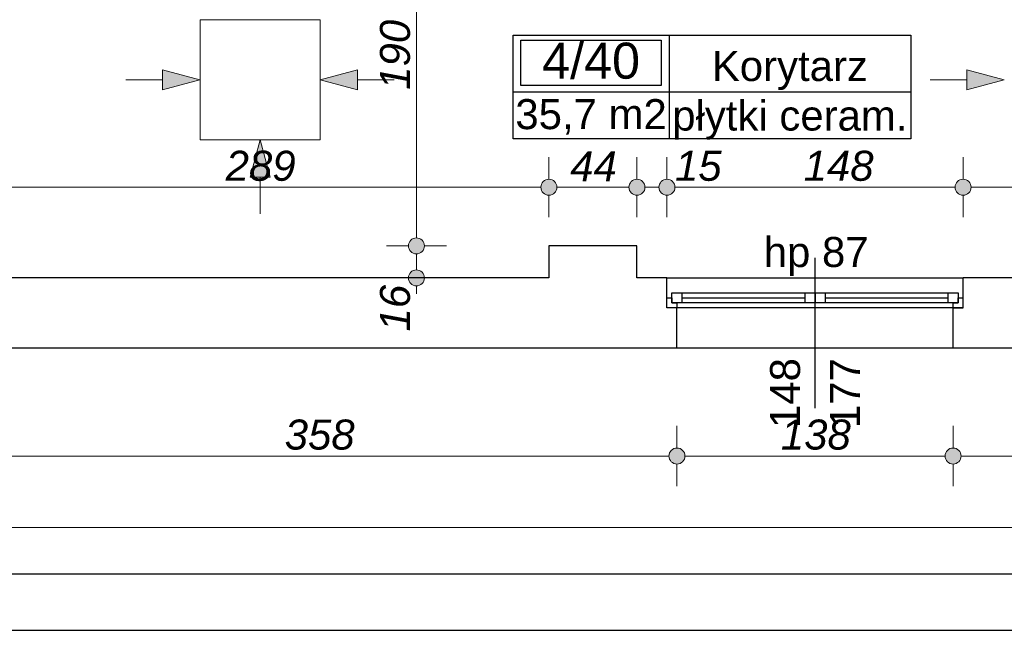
# Model space of a CAD drawing. Header units: millimetres. Extents: x -170998 to -45998, y 10557 to 52557.
# Tile 24 of 92: x -121353 to -116432, y 14639 to 17689. Entities that reach past the tile are written whole.
import ezdxf
from ezdxf.enums import TextEntityAlignment as Align

# ---------------------------------------------------------------- set-up
doc = ezdxf.new("R2010")
doc.units = ezdxf.units.MM
doc.header["$MEASUREMENT"] = 0
doc.linetypes.add('Wipeout_Contour', pattern=[1000, 0, -1000])
for name, color, linetype in [('Linia', 7, 'Continuous'), ('Obiekt', 7, 'Continuous'), ('Okno', 7, 'Continuous'), ('Strefa', 7, 'Continuous'), ('Strop', 7, 'Continuous'), ('Słup', 7, 'Continuous'), ('Wymiary', 7, 'Continuous'), ('Ściana', 7, 'Continuous')]:
    doc.layers.add(name, color=color, linetype=linetype)
doc.styles.add('Arial', font='txt')
doc.dimstyles.new('GENERATED_STYLE__1', dxfattribs={"dimtxt": 150, "dimasz": 152, "dimexe": 0.18, "dimexo": 0, "dimgap": 0.09, "dimtad": 1, "dimtih": 1, "dimtoh": 1, "dimlfac": 0.1, "dimzin": 0, "dimdsep": 46, "dimtxsty": 'Arial', "dimblk": 'ARROWHEAD_11', "dimblk1": 'ARROWHEAD_11', "dimblk2": 'ARROWHEAD_11', "dimcen": 0.09, "dimclrd": 114, "dimclre": 114, "dimclrt": 114, "dimazin": 0, "dimtfac": 1, "dimtdec": 4, "dimtmove": 0, "dimatfit": 3, "dimfxl": 1, "dimtolj": 1, "dimtzin": 0, "dimarcsym": 0})
doc.dimstyles.new('GENERATED_STYLE__2', dxfattribs={"dimtxt": 150, "dimasz": 152, "dimexe": 0.18, "dimexo": 0, "dimgap": 0.09, "dimtad": 1, "dimlfac": 0.1, "dimzin": 0, "dimdsep": 46, "dimtxsty": 'Arial', "dimblk": 'ARROWHEAD_11', "dimblk1": 'ARROWHEAD_11', "dimblk2": 'ARROWHEAD_11', "dimcen": 0.09, "dimclrd": 114, "dimclre": 114, "dimclrt": 114, "dimazin": 0, "dimtfac": 1, "dimtdec": 4, "dimtmove": 0, "dimatfit": 3, "dimfxl": 1, "dimtolj": 1, "dimtzin": 0, "dimarcsym": 0})

# ---------------------------------------------------------------- blocks, each defined once
blk = doc.blocks.new('Korytarz_4_40_40', base_point=(-118107.9, 17329.3))
at = {"layer": 'Strefa'}
for p, q in [((-118886.9, 17612.1), (-116899.7, 17612.1)), ((-118886.9, 17093.5), (-118886.9, 17612.1)), ((-118848, 17586.2), (-118146.9, 17586.2)), ((-118848, 17359.9), (-118848, 17586.2)), ((-118146.9, 17586.2), (-118146.9, 17359.9)), ((-118107.9, 17612.1), (-118107.9, 17093.5)), ((-116899.7, 17612.1), (-116899.7, 17093.5)), ((-118886.9, 17329.3), (-116899.7, 17329.3)), ((-118146.9, 17359.9), (-118848, 17359.9)), ((-116899.7, 17093.5), (-118886.9, 17093.5))]:
    blk.add_line(p, q, dxfattribs=at)
at = {"layer": 'Strefa', "style": 'Arial'}
for tag, height, p in [('ROOM_NUMBER', 180, (-118497.4, 17484.2)), ('ROOM_NAME', 150, (-117503.8, 17457.7)), ('ROOM_CALC_AREA', 150, (-118497.4, 17217.2)), ('floor_f', 150, (-117503.8, 17210.2))]:
    blk.add_attdef(tag, text='', height=height, dxfattribs=at).set_placement(p, align=Align.MIDDLE_CENTER)
blk = doc.blocks.new('*D83')
at = {"layer": 'Wymiary', "linetype": 'Continuous', "lineweight": 13}
for points in [[(-121558, 16852.2), (-121561.1, 16867.5), (-121569.7, 16880.5), (-121582.7, 16889.1), (-121598, 16892.2), (-121613.3, 16889.1), (-121626.3, 16880.5), (-121635, 16867.5), (-121638, 16852.2), (-121635, 16836.9), (-121626.3, 16823.9), (-121613.3, 16815.2), (-121598, 16812.2), (-121582.7, 16815.2), (-121569.7, 16823.9), (-121561.1, 16836.9)], [(-118668, 16852.2), (-118671.1, 16867.5), (-118679.7, 16880.5), (-118692.7, 16889.1), (-118708, 16892.2), (-118723.3, 16889.1), (-118736.3, 16880.5), (-118745, 16867.5), (-118748, 16852.2), (-118745, 16836.9), (-118736.3, 16823.9), (-118723.3, 16815.2), (-118708, 16812.2), (-118692.7, 16815.2), (-118679.7, 16823.9), (-118671.1, 16836.9)]]:
    blk.add_hatch(color=114, dxfattribs=at).paths.add_polyline_path(points)
at = {"layer": 'Wymiary', "color": 114, "lineweight": 13}
for p, q in [((-121598, 16892.2), (-121598, 17002.2)), ((-118708, 16892.2), (-118708, 17002.2)), ((-121558, 16852.2), (-118748, 16852.2)), ((-121598, 16702.2), (-121598, 16812.2)), ((-118708, 16702.2), (-118708, 16812.2))]:
    blk.add_line(p, q, dxfattribs=at)
for centre in [(-121598, 16852.2), (-118708, 16852.2)]:
    blk.add_circle(centre, 40, dxfattribs=at)
at = {"layer": 'Wymiary', "color": 114, "lineweight": 13, "insert": (-120323.8, 16882.2), "char_height": 150, "attachment_point": 7, "style": 'Arial'}
blk.add_mtext('\\A1;{\\fArial|b0|i1|c238|p38;289}', dxfattribs=at)
blk = doc.blocks.new('ARROWHEAD_11')
at = {"color": 0, "linetype": 'Continuous', "lineweight": 0}
blk.add_line((0, 0), (-1, 0), dxfattribs=at)
at = {"color": 0, "linetype": 'Continuous', "lineweight": 0, "const_width": 0.25, "flags": 128}
blk.add_lwpolyline([(-0.125, 0, 1), (0.125, 0, 1)], format="xyb", close=True, dxfattribs=at)
blk = doc.blocks.new('*D84')
at = {"layer": 'Wymiary', "linetype": 'Continuous', "lineweight": 13}
for points in [[(-118668, 16852.2), (-118671.1, 16867.5), (-118679.7, 16880.5), (-118692.7, 16889.1), (-118708, 16892.2), (-118723.3, 16889.1), (-118736.3, 16880.5), (-118745, 16867.5), (-118748, 16852.2), (-118745, 16836.9), (-118736.3, 16823.9), (-118723.3, 16815.2), (-118708, 16812.2), (-118692.7, 16815.2), (-118679.7, 16823.9), (-118671.1, 16836.9)], [(-118228, 16852.2), (-118231.1, 16867.5), (-118239.7, 16880.5), (-118252.7, 16889.1), (-118268, 16892.2), (-118283.3, 16889.1), (-118296.3, 16880.5), (-118305, 16867.5), (-118308, 16852.2), (-118305, 16836.9), (-118296.3, 16823.9), (-118283.3, 16815.2), (-118268, 16812.2), (-118252.7, 16815.2), (-118239.7, 16823.9), (-118231.1, 16836.9)]]:
    blk.add_hatch(color=114, dxfattribs=at).paths.add_polyline_path(points)
at = {"layer": 'Wymiary', "color": 114, "lineweight": 13}
for p, q in [((-118708, 16892.2), (-118708, 17002.2)), ((-118268, 16892.2), (-118268, 17002.2)), ((-118668, 16852.2), (-118308, 16852.2)), ((-118708, 16702.2), (-118708, 16812.2)), ((-118268, 16702.2), (-118268, 16812.2))]:
    blk.add_line(p, q, dxfattribs=at)
for centre in [(-118708, 16852.2), (-118268, 16852.2)]:
    blk.add_circle(centre, 40, dxfattribs=at)
at = {"layer": 'Wymiary', "color": 114, "lineweight": 13, "insert": (-118601.8, 16882.2), "char_height": 150, "attachment_point": 7, "style": 'Arial'}
blk.add_mtext('\\A1;{\\fArial|b0|i1|c238|p38;44}', dxfattribs=at)
blk = doc.blocks.new('*D85')
at = {"layer": 'Wymiary', "linetype": 'Continuous', "lineweight": 13}
for points in [[(-118228, 16852.2), (-118231.1, 16867.5), (-118239.7, 16880.5), (-118252.7, 16889.1), (-118268, 16892.2), (-118283.3, 16889.1), (-118296.3, 16880.5), (-118305, 16867.5), (-118308, 16852.2), (-118305, 16836.9), (-118296.3, 16823.9), (-118283.3, 16815.2), (-118268, 16812.2), (-118252.7, 16815.2), (-118239.7, 16823.9), (-118231.1, 16836.9)], [(-118078, 16852.2), (-118081.1, 16867.5), (-118089.7, 16880.5), (-118102.7, 16889.1), (-118118, 16892.2), (-118133.3, 16889.1), (-118146.3, 16880.5), (-118155, 16867.5), (-118158, 16852.2), (-118155, 16836.9), (-118146.3, 16823.9), (-118133.3, 16815.2), (-118118, 16812.2), (-118102.7, 16815.2), (-118089.7, 16823.9), (-118081.1, 16836.9)]]:
    blk.add_hatch(color=114, dxfattribs=at).paths.add_polyline_path(points)
at = {"layer": 'Wymiary', "color": 114, "lineweight": 13}
for p, q in [((-118268, 16892.2), (-118268, 17002.2)), ((-118118, 16892.2), (-118118, 17002.2)), ((-118228, 16852.2), (-118158, 16852.2)), ((-118268, 16702.2), (-118268, 16812.2)), ((-118118, 16702.2), (-118118, 16812.2))]:
    blk.add_line(p, q, dxfattribs=at)
for centre in [(-118268, 16852.2), (-118118, 16852.2)]:
    blk.add_circle(centre, 40, dxfattribs=at)
blk = doc.blocks.new('*D86')
at = {"layer": 'Wymiary', "linetype": 'Continuous', "lineweight": 13}
for points in [[(-118078, 16852.2), (-118081.1, 16867.5), (-118089.7, 16880.5), (-118102.7, 16889.1), (-118118, 16892.2), (-118133.3, 16889.1), (-118146.3, 16880.5), (-118155, 16867.5), (-118158, 16852.2), (-118155, 16836.9), (-118146.3, 16823.9), (-118133.3, 16815.2), (-118118, 16812.2), (-118102.7, 16815.2), (-118089.7, 16823.9), (-118081.1, 16836.9)], [(-116598, 16852.2), (-116601.1, 16867.5), (-116609.7, 16880.5), (-116622.7, 16889.1), (-116638, 16892.2), (-116653.3, 16889.1), (-116666.3, 16880.5), (-116675, 16867.5), (-116678, 16852.2), (-116675, 16836.9), (-116666.3, 16823.9), (-116653.3, 16815.2), (-116638, 16812.2), (-116622.7, 16815.2), (-116609.7, 16823.9), (-116601.1, 16836.9)]]:
    blk.add_hatch(color=114, dxfattribs=at).paths.add_polyline_path(points)
at = {"layer": 'Wymiary', "color": 114, "lineweight": 13}
for p, q in [((-118118, 16892.2), (-118118, 17002.2)), ((-116638, 16892.2), (-116638, 17002.2)), ((-118078, 16852.2), (-116678, 16852.2)), ((-118118, 16702.2), (-118118, 16812.2)), ((-116638, 16702.2), (-116638, 16812.2))]:
    blk.add_line(p, q, dxfattribs=at)
for centre in [(-118118, 16852.2), (-116638, 16852.2)]:
    blk.add_circle(centre, 40, dxfattribs=at)
at = {"layer": 'Wymiary', "color": 114, "lineweight": 13, "char_height": 150, "attachment_point": 7, "style": 'Arial'}
for s, insert in [('\\A1;{\\fArial|b0|i1|c238|p38;15}', (-118078, 16882.2)), ('\\A1;{\\fArial|b0|i1|c238|p38;148}', (-117434.9, 16882.2))]:
    blk.add_mtext(s, dxfattribs=dict(at, insert=insert))
blk = doc.blocks.new('*D87')
at = {"layer": 'Wymiary', "linetype": 'Continuous', "lineweight": 13}
for points in [[(-116598, 16852.2), (-116601.1, 16867.5), (-116609.7, 16880.5), (-116622.7, 16889.1), (-116638, 16892.2), (-116653.3, 16889.1), (-116666.3, 16880.5), (-116675, 16867.5), (-116678, 16852.2), (-116675, 16836.9), (-116666.3, 16823.9), (-116653.3, 16815.2), (-116638, 16812.2), (-116622.7, 16815.2), (-116609.7, 16823.9), (-116601.1, 16836.9)], [(-115628, 16852.2), (-115631.1, 16867.5), (-115639.7, 16880.5), (-115652.7, 16889.1), (-115668, 16892.2), (-115683.3, 16889.1), (-115696.3, 16880.5), (-115705, 16867.5), (-115708, 16852.2), (-115705, 16836.9), (-115696.3, 16823.9), (-115683.3, 16815.2), (-115668, 16812.2), (-115652.7, 16815.2), (-115639.7, 16823.9), (-115631.1, 16836.9)]]:
    blk.add_hatch(color=114, dxfattribs=at).paths.add_polyline_path(points)
at = {"layer": 'Wymiary', "color": 114, "lineweight": 13}
for p, q in [((-116638, 16892.2), (-116638, 17002.2)), ((-115668, 16892.2), (-115668, 17002.2)), ((-116598, 16852.2), (-115708, 16852.2)), ((-116638, 16702.2), (-116638, 16812.2)), ((-115668, 16702.2), (-115668, 16812.2))]:
    blk.add_line(p, q, dxfattribs=at)
for centre in [(-116638, 16852.2), (-115668, 16852.2)]:
    blk.add_circle(centre, 40, dxfattribs=at)
at = {"layer": 'Wymiary', "color": 114, "lineweight": 13, "insert": (-116266.8, 16882.2), "char_height": 150, "attachment_point": 7, "style": 'Arial'}
blk.add_mtext('\\A1;{\\fArial|b0|i1|c238|p38;97}', dxfattribs=at)
blk = doc.blocks.new('*D571')
at = {"layer": 'Wymiary', "linetype": 'Continuous', "lineweight": 13}
for points in [[(-124801.7, 19439.3), (-124804.8, 19454.6), (-124813.4, 19467.6), (-124826.4, 19476.3), (-124841.7, 19479.3), (-124857, 19476.3), (-124870, 19467.6), (-124878.7, 19454.6), (-124881.7, 19439.3), (-124878.7, 19424), (-124870, 19411), (-124857, 19402.4), (-124841.7, 19399.3), (-124826.4, 19402.4), (-124813.4, 19411), (-124804.8, 19424)], [(-124801.7, 16399.3), (-124804.8, 16414.6), (-124813.4, 16427.6), (-124826.4, 16436.3), (-124841.7, 16439.3), (-124857, 16436.3), (-124870, 16427.6), (-124878.7, 16414.6), (-124881.7, 16399.3), (-124878.7, 16384), (-124870, 16371), (-124857, 16362.4), (-124841.7, 16359.3), (-124826.4, 16362.4), (-124813.4, 16371), (-124804.8, 16384)]]:
    blk.add_hatch(color=114, dxfattribs=at).paths.add_polyline_path(points)
at = {"layer": 'Wymiary', "color": 114, "lineweight": 13}
for p, q in [((-124881.7, 19439.3), (-124991.7, 19439.3)), ((-124841.7, 16439.3), (-124841.7, 19399.3)), ((-124691.7, 19439.3), (-124801.7, 19439.3)), ((-124881.7, 16399.3), (-124991.7, 16399.3)), ((-124691.7, 16399.3), (-124801.7, 16399.3)), ((-124841.7, 16319.3), (-124841.7, 16359.3))]:
    blk.add_line(p, q, dxfattribs=at)
for centre in [(-124841.7, 19439.3), (-124841.7, 16399.3)]:
    blk.add_circle(centre, 40, dxfattribs=at)
at = {"layer": 'Wymiary', "color": 114, "lineweight": 13, "char_height": 150, "attachment_point": 7, "rotation": 90, "style": 'Arial'}
for s, insert in [('\\A1;{\\fArial|b0|i1|c238|p38;19}', (-124871.7, 19171.7)), ('\\A1;{\\fArial|b0|i1|c238|p38;304}', (-124871.7, 17634.7))]:
    blk.add_mtext(s, dxfattribs=dict(at, insert=insert))
blk = doc.blocks.new('*D641')
at = {"layer": 'Wymiary', "linetype": 'Continuous', "lineweight": 13}
for points in [[(-119330.6, 16559.3), (-119333.6, 16574.6), (-119342.3, 16587.6), (-119355.3, 16596.3), (-119370.6, 16599.3), (-119385.9, 16596.3), (-119398.9, 16587.6), (-119407.5, 16574.6), (-119410.6, 16559.3), (-119407.5, 16544), (-119398.9, 16531), (-119385.9, 16522.4), (-119370.6, 16519.3), (-119355.3, 16522.4), (-119342.3, 16531), (-119333.6, 16544)], [(-119330.6, 16399.3), (-119333.6, 16414.6), (-119342.3, 16427.6), (-119355.3, 16436.3), (-119370.6, 16439.3), (-119385.9, 16436.3), (-119398.9, 16427.6), (-119407.5, 16414.6), (-119410.6, 16399.3), (-119407.5, 16384), (-119398.9, 16371), (-119385.9, 16362.4), (-119370.6, 16359.3), (-119355.3, 16362.4), (-119342.3, 16371), (-119333.6, 16384)]]:
    blk.add_hatch(color=114, dxfattribs=at).paths.add_polyline_path(points)
at = {"layer": 'Wymiary', "color": 114, "lineweight": 13}
for p, q in [((-119410.6, 16559.3), (-119520.6, 16559.3)), ((-119220.6, 16559.3), (-119330.6, 16559.3)), ((-119370.6, 16439.3), (-119370.6, 16519.3)), ((-119410.6, 16399.3), (-119520.6, 16399.3)), ((-119220.6, 16399.3), (-119330.6, 16399.3)), ((-119370.6, 16319.3), (-119370.6, 16359.3))]:
    blk.add_line(p, q, dxfattribs=at)
for centre in [(-119370.6, 16559.3), (-119370.6, 16399.3)]:
    blk.add_circle(centre, 40, dxfattribs=at)
at = {"layer": 'Wymiary', "color": 114, "lineweight": 13, "insert": (-119400.6, 16131.7), "char_height": 150, "attachment_point": 7, "rotation": 90, "style": 'Arial'}
blk.add_mtext('\\A1;{\\fArial|b0|i1|c238|p38;16}', dxfattribs=at)
blk = doc.blocks.new('*D642')
at = {"layer": 'Wymiary', "linetype": 'Continuous', "lineweight": 13}
for points in [[(-119330.6, 18459.3), (-119333.6, 18474.6), (-119342.3, 18487.6), (-119355.3, 18496.3), (-119370.6, 18499.3), (-119385.9, 18496.3), (-119398.9, 18487.6), (-119407.5, 18474.6), (-119410.6, 18459.3), (-119407.5, 18444), (-119398.9, 18431), (-119385.9, 18422.4), (-119370.6, 18419.3), (-119355.3, 18422.4), (-119342.3, 18431), (-119333.6, 18444)], [(-119330.6, 16559.3), (-119333.6, 16574.6), (-119342.3, 16587.6), (-119355.3, 16596.3), (-119370.6, 16599.3), (-119385.9, 16596.3), (-119398.9, 16587.6), (-119407.5, 16574.6), (-119410.6, 16559.3), (-119407.5, 16544), (-119398.9, 16531), (-119385.9, 16522.4), (-119370.6, 16519.3), (-119355.3, 16522.4), (-119342.3, 16531), (-119333.6, 16544)]]:
    blk.add_hatch(color=114, dxfattribs=at).paths.add_polyline_path(points)
at = {"layer": 'Wymiary', "color": 114, "lineweight": 13}
for p, q in [((-119410.6, 18459.3), (-119520.6, 18459.3)), ((-119220.6, 18459.3), (-119330.6, 18459.3)), ((-119370.6, 16599.3), (-119370.6, 18419.3)), ((-119410.6, 16559.3), (-119520.6, 16559.3)), ((-119220.6, 16559.3), (-119330.6, 16559.3))]:
    blk.add_line(p, q, dxfattribs=at)
for centre in [(-119370.6, 18459.3), (-119370.6, 16559.3)]:
    blk.add_circle(centre, 40, dxfattribs=at)
at = {"layer": 'Wymiary', "color": 114, "lineweight": 13, "insert": (-119400.6, 17338.6), "char_height": 150, "attachment_point": 7, "rotation": 90, "style": 'Arial'}
blk.add_mtext('\\A1;{\\fArial|b0|i1|c238|p38;190}', dxfattribs=at)
blk = doc.blocks.new('*D699')
at = {"layer": 'Wymiary', "linetype": 'Continuous', "lineweight": 13}
for points in [[(-121608, 15509.7), (-121611.1, 15525), (-121619.7, 15538), (-121632.7, 15546.7), (-121648, 15549.7), (-121663.3, 15546.7), (-121676.3, 15538), (-121685, 15525), (-121688, 15509.7), (-121685, 15494.4), (-121676.3, 15481.4), (-121663.3, 15472.7), (-121648, 15469.7), (-121632.7, 15472.7), (-121619.7, 15481.4), (-121611.1, 15494.4)], [(-118028, 15509.7), (-118031.1, 15525), (-118039.7, 15538), (-118052.7, 15546.7), (-118068, 15549.7), (-118083.3, 15546.7), (-118096.3, 15538), (-118105, 15525), (-118108, 15509.7), (-118105, 15494.4), (-118096.3, 15481.4), (-118083.3, 15472.7), (-118068, 15469.7), (-118052.7, 15472.7), (-118039.7, 15481.4), (-118031.1, 15494.4)]]:
    blk.add_hatch(color=114, dxfattribs=at).paths.add_polyline_path(points)
at = {"layer": 'Wymiary', "color": 114, "lineweight": 13}
for p, q in [((-121648, 15549.7), (-121648, 15659.7)), ((-118068, 15549.7), (-118068, 15659.7)), ((-121608, 15509.7), (-118108, 15509.7)), ((-121648, 15359.7), (-121648, 15469.7)), ((-118068, 15359.7), (-118068, 15469.7))]:
    blk.add_line(p, q, dxfattribs=at)
for centre in [(-121648, 15509.7), (-118068, 15509.7)]:
    blk.add_circle(centre, 40, dxfattribs=at)
at = {"layer": 'Wymiary', "color": 114, "lineweight": 13, "insert": (-120028.8, 15539.7), "char_height": 150, "attachment_point": 7, "style": 'Arial'}
blk.add_mtext('\\A1;{\\fArial|b0|i1|c238|p38;358}', dxfattribs=at)
blk = doc.blocks.new('*D700')
at = {"layer": 'Wymiary', "linetype": 'Continuous', "lineweight": 13}
for points in [[(-118028, 15509.7), (-118031.1, 15525), (-118039.7, 15538), (-118052.7, 15546.7), (-118068, 15549.7), (-118083.3, 15546.7), (-118096.3, 15538), (-118105, 15525), (-118108, 15509.7), (-118105, 15494.4), (-118096.3, 15481.4), (-118083.3, 15472.7), (-118068, 15469.7), (-118052.7, 15472.7), (-118039.7, 15481.4), (-118031.1, 15494.4)], [(-116648, 15509.7), (-116651.1, 15525), (-116659.7, 15538), (-116672.7, 15546.7), (-116688, 15549.7), (-116703.3, 15546.7), (-116716.3, 15538), (-116725, 15525), (-116728, 15509.7), (-116725, 15494.4), (-116716.3, 15481.4), (-116703.3, 15472.7), (-116688, 15469.7), (-116672.7, 15472.7), (-116659.7, 15481.4), (-116651.1, 15494.4)]]:
    blk.add_hatch(color=114, dxfattribs=at).paths.add_polyline_path(points)
at = {"layer": 'Wymiary', "color": 114, "lineweight": 13}
for p, q in [((-118068, 15549.7), (-118068, 15659.7)), ((-116688, 15549.7), (-116688, 15659.7)), ((-118028, 15509.7), (-116728, 15509.7)), ((-118068, 15359.7), (-118068, 15469.7)), ((-116688, 15359.7), (-116688, 15469.7))]:
    blk.add_line(p, q, dxfattribs=at)
for centre in [(-118068, 15509.7), (-116688, 15509.7)]:
    blk.add_circle(centre, 40, dxfattribs=at)
at = {"layer": 'Wymiary', "color": 114, "lineweight": 13, "insert": (-117548.8, 15539.7), "char_height": 150, "attachment_point": 7, "style": 'Arial'}
blk.add_mtext('\\A1;{\\fArial|b0|i1|c238|p38;138}', dxfattribs=at)
blk = doc.blocks.new('*D701')
at = {"layer": 'Wymiary', "linetype": 'Continuous', "lineweight": 13}
for points in [[(-116648, 15509.7), (-116651.1, 15525), (-116659.7, 15538), (-116672.7, 15546.7), (-116688, 15549.7), (-116703.3, 15546.7), (-116716.3, 15538), (-116725, 15525), (-116728, 15509.7), (-116725, 15494.4), (-116716.3, 15481.4), (-116703.3, 15472.7), (-116688, 15469.7), (-116672.7, 15472.7), (-116659.7, 15481.4), (-116651.1, 15494.4)], [(-113128, 15509.7), (-113131.1, 15525), (-113139.7, 15538), (-113152.7, 15546.7), (-113168, 15549.7), (-113183.3, 15546.7), (-113196.3, 15538), (-113205, 15525), (-113208, 15509.7), (-113205, 15494.4), (-113196.3, 15481.4), (-113183.3, 15472.7), (-113168, 15469.7), (-113152.7, 15472.7), (-113139.7, 15481.4), (-113131.1, 15494.4)]]:
    blk.add_hatch(color=114, dxfattribs=at).paths.add_polyline_path(points)
at = {"layer": 'Wymiary', "color": 114, "lineweight": 13}
for p, q in [((-116688, 15549.7), (-116688, 15659.7)), ((-113168, 15549.7), (-113168, 15659.7)), ((-116648, 15509.7), (-113208, 15509.7)), ((-116688, 15359.7), (-116688, 15469.7)), ((-113168, 15359.7), (-113168, 15469.7))]:
    blk.add_line(p, q, dxfattribs=at)
for centre in [(-116688, 15509.7), (-113168, 15509.7)]:
    blk.add_circle(centre, 40, dxfattribs=at)
at = {"layer": 'Wymiary', "color": 114, "lineweight": 13, "insert": (-115098.8, 15539.7), "char_height": 150, "attachment_point": 7, "style": 'Arial'}
blk.add_mtext('\\A1;{\\fArial|b0|i1|c238|p38;352}', dxfattribs=at)
blk = doc.blocks.new('*D717')
at = {"layer": 'Wymiary', "linetype": 'Continuous', "lineweight": 13}
for points in [[(-140218, 15152.7), (-140221.1, 15168.1), (-140229.7, 15181), (-140242.7, 15189.7), (-140258, 15192.7), (-140273.3, 15189.7), (-140286.3, 15181), (-140295, 15168.1), (-140298, 15152.7), (-140295, 15137.4), (-140286.3, 15124.5), (-140273.3, 15115.8), (-140258, 15112.7), (-140242.7, 15115.8), (-140229.7, 15124.5), (-140221.1, 15137.4)], [(-67518, 15152.7), (-67521, 15168.1), (-67529.7, 15181), (-67542.7, 15189.7), (-67558, 15192.7), (-67573.3, 15189.7), (-67586.3, 15181), (-67594.9, 15168.1), (-67598, 15152.7), (-67594.9, 15137.4), (-67586.3, 15124.5), (-67573.3, 15115.8), (-67558, 15112.7), (-67542.7, 15115.8), (-67529.7, 15124.5), (-67521, 15137.4)]]:
    blk.add_hatch(color=114, dxfattribs=at).paths.add_polyline_path(points)
at = {"layer": 'Wymiary', "color": 114, "lineweight": 13}
for p, q in [((-140258, 15192.7), (-140258, 15302.7)), ((-67558, 15192.7), (-67558, 15302.7)), ((-140338, 15152.7), (-140298, 15152.7)), ((-140258, 15002.7), (-140258, 15112.7)), ((-140218, 15152.7), (-67598, 15152.7)), ((-67558, 15002.7), (-67558, 15112.7)), ((-67518, 15152.7), (-67478, 15152.7))]:
    blk.add_line(p, q, dxfattribs=at)
for centre in [(-140258, 15152.7), (-67558, 15152.7)]:
    blk.add_circle(centre, 40, dxfattribs=at)
at = {"layer": 'Wymiary', "color": 114, "lineweight": 13, "insert": (-104307.1, 15182.7), "char_height": 150, "attachment_point": 7, "style": 'Arial'}
blk.add_mtext('\\A1;{\\fArial|b0|i1|c238|p38;7\xa0270,01}', dxfattribs=at)

msp = doc.modelspace()

# ---------------------------------------------------------------- hatches: boundary and pattern name
at = {"layer": 'Linia', "linetype": 'Continuous', "lineweight": 13}
for points in [[(-120452.707, 17389.012), (-120639.31, 17439.012), (-120639.31, 17339.012)], [(-119851.907, 17389.012), (-119665.305, 17339.012), (-119665.305, 17439.012)], [(-116432.312, 17389.012), (-116618.915, 17439.012), (-116618.915, 17339.012)], [(-120151.507, 17089.012), (-120201.258, 16902.343), (-120101.258, 16902.476)]]:
    msp.add_hatch(color=150, dxfattribs=at).paths.add_polyline_path(points)

# ---------------------------------------------------------------- linework, layer by layer
at = {"layer": 'Linia', "color": 150, "lineweight": 13}
for p, q in [((-119851.907, 17688.612), (-120451.907, 17688.612)), ((-120451.907, 17688.612), (-120451.907, 17089.412)), ((-119851.907, 17089.412), (-119851.907, 17688.612)), ((-120452.707, 17389.012), (-120639.31, 17439.012)), ((-120639.31, 17339.012), (-120639.31, 17439.012)), ((-119851.907, 17389.012), (-119665.305, 17439.012)), ((-119665.305, 17439.012), (-119665.305, 17339.012)), ((-116432.312, 17389.012), (-116618.915, 17439.012)), ((-116618.915, 17339.012), (-116618.915, 17439.012)), ((-120823.082, 17389.012), (-120639.31, 17389.012)), ((-120452.707, 17389.012), (-120639.31, 17339.012)), ((-119851.907, 17389.012), (-119665.305, 17339.012)), ((-119481.532, 17389.012), (-119665.305, 17389.012)), ((-116802.687, 17389.012), (-116618.915, 17389.012)), ((-116432.312, 17389.012), (-116618.915, 17339.012)), ((-120451.907, 17088.612), (-119851.907, 17088.612)), ((-120151.507, 17089.012), (-120201.258, 16902.343)), ((-120151.507, 17089.012), (-120101.258, 16902.476)), ((-120101.258, 16902.476), (-120201.258, 16902.343)), ((-120151.013, 16718.637), (-120151.258, 16902.41))]:
    msp.add_line(p, q, dxfattribs=at)
at = {"layer": 'Obiekt'}
msp.add_line((-117378.019, 15749.32), (-117378.019, 16499.32), dxfattribs=at)
at = {"layer": 'Okno'}
for p, q in [((-118118.019, 16399.32), (-116638.019, 16399.32)), ((-118118.019, 16299.32), (-118093.019, 16299.32)), ((-118118.019, 16249.32), (-118118.019, 16299.32)), ((-118093.019, 16324.32), (-118043.019, 16324.32)), ((-118093.019, 16274.32), (-118093.019, 16324.32)), ((-118093.019, 16299.32), (-118093.019, 16274.32)), ((-118043.019, 16324.32), (-117428.019, 16324.32)), ((-118043.019, 16324.32), (-118043.019, 16274.32)), ((-118043.019, 16324.32), (-117428.019, 16324.32)), ((-118043.019, 16299.32), (-117428.019, 16299.32)), ((-117428.019, 16274.32), (-117428.019, 16324.32)), ((-117428.019, 16324.32), (-117378.019, 16324.32)), ((-117378.019, 16324.32), (-117378.019, 16274.32)), ((-117378.019, 16324.32), (-117328.019, 16324.32)), ((-117378.019, 16274.32), (-117378.019, 16324.32)), ((-117328.019, 16324.32), (-116713.019, 16324.32)), ((-117328.019, 16324.32), (-117328.019, 16274.32)), ((-117328.019, 16324.32), (-116713.019, 16324.32)), ((-117328.019, 16299.32), (-116713.019, 16299.32)), ((-116713.019, 16274.32), (-116713.019, 16324.32)), ((-116713.019, 16324.32), (-116663.019, 16324.32)), ((-116663.019, 16324.32), (-116663.019, 16274.32)), ((-116663.019, 16274.32), (-116663.019, 16299.32)), ((-116663.019, 16299.32), (-116638.019, 16299.32)), ((-116638.019, 16249.32), (-116638.019, 16299.32)), ((-118068.019, 16249.32), (-118118.019, 16249.32)), ((-118068.019, 16249.32), (-118118.019, 16249.32)), ((-118093.019, 16274.32), (-118068.019, 16274.32)), ((-118043.019, 16274.32), (-118093.019, 16274.32)), ((-118068.019, 16274.32), (-118068.019, 16249.32)), ((-117378.019, 16249.32), (-118068.019, 16249.32)), ((-117428.019, 16274.32), (-118043.019, 16274.32)), ((-117378.019, 16274.32), (-117428.019, 16274.32)), ((-117328.019, 16274.32), (-117378.019, 16274.32)), ((-116688.019, 16249.32), (-117378.019, 16249.32)), ((-116713.019, 16274.32), (-117328.019, 16274.32)), ((-116663.019, 16274.32), (-116713.019, 16274.32)), ((-116688.019, 16249.32), (-116688.019, 16274.32)), ((-116688.019, 16274.32), (-116663.019, 16274.32)), ((-116638.019, 16249.32), (-116688.019, 16249.32)), ((-116688.019, 16249.32), (-116638.019, 16249.32)), ((-118068.019, 16049.32), (-116688.019, 16049.32))]:
    msp.add_line(p, q, dxfattribs=at)
at = {"layer": 'Strop', "flags": 128}
msp.add_lwpolyline([(-96528.019, 14639.32), (-140258.019, 14639.32), (-141547.974, 14639.32), (-141547.974, 16204.96), (-158346.468, 31536.991), (-159768.887, 29978.522), (-165456.021, 35169.185), (-162779.93, 38101.664), (-160850.538, 36340.703), (-154498.018, 36340.703), (-154498.018, 42361.953, -0.00002607), (-154486.563, 42364.139, -0.04841545), (-132966.516, 44343.261, -0.0060186), (-130274.231, 44297.262), (-126000.282, 44095.254, -0.00045657), (-125806.601, 44084.047, -0.01791801), (-118229.318, 43365.515, -0.00776908), (-114963.359, 42885.553), (-114963.364, 42885.522, -0.034913), (-97147.904, 38702.246, -0.03139835)], format="xyb", dxfattribs=at)
at = {"layer": 'Słup'}
for p, q in [((-118708.019, 16559.32), (-118708.019, 16399.32)), ((-118268.019, 16559.32), (-118708.019, 16559.32)), ((-118268.019, 16399.32), (-118268.019, 16559.32))]:
    msp.add_line(p, q, dxfattribs=at)
at = {"layer": 'Ściana'}
for p, q in [((-118118.019, 16299.32), (-118118.019, 16399.32)), ((-116638.019, 16299.32), (-116638.019, 16399.32)), ((-118118.019, 16249.32), (-118118.019, 16299.32)), ((-116638.019, 16249.32), (-116638.019, 16299.32)), ((-118068.019, 16249.32), (-118118.019, 16249.32)), ((-118068.019, 16049.32), (-118068.019, 16249.32)), ((-116688.019, 16049.32), (-116688.019, 16249.32)), ((-116688.019, 16249.32), (-116638.019, 16249.32))]:
    msp.add_line(p, q, dxfattribs=at)
at = {"layer": 'Ściana', "flags": 128}
for points in [[(-118708.019, 16399.32), (-121598.019, 16399.32)], [(-118118.019, 16399.32), (-118268.019, 16399.32)], [(-115668.019, 16399.32), (-116638.019, 16399.32)], [(-121648.019, 16049.32), (-118068.019, 16049.32)], [(-116688.019, 16049.32), (-113168.019, 16049.32)]]:
    msp.add_lwpolyline(points, dxfattribs=at)

# ---------------------------------------------------------------- block references
at = {"layer": 'Strefa'}
ref = msp.add_blockref('Korytarz_4_40_40', (-118107.902, 17329.251), dxfattribs=at)
ref.add_attrib('ROOM_NAME', 'Korytarz', dxfattribs={"color": 7, "height": 150, "style": 'Arial'}).set_placement((-117503.818, 17457.651), align=Align.MIDDLE_CENTER)
ref.add_attrib('ROOM_NUMBER', '4/40', dxfattribs={"color": 7, "height": 180, "style": 'Arial'}).set_placement((-118497.423, 17484.198), align=Align.MIDDLE_CENTER)
ref.add_attrib('ROOM_CALC_AREA', '35,7 m2', dxfattribs={"color": 7, "height": 150, "style": 'Arial'}).set_placement((-118497.423, 17217.196), align=Align.MIDDLE_CENTER)
ref.add_attrib('floor_f', 'płytki ceram.', dxfattribs={"color": 7, "height": 150, "style": 'Arial'}).set_placement((-117503.818, 17210.151), align=Align.MIDDLE_CENTER)

# ---------------------------------------------------------------- texts
at = {"layer": 'Obiekt', "insert": (-117634.476, 16408.486), "char_height": 150, "attachment_point": 7, "style": 'Arial'}
msp.add_mtext('\\A1;{\\fArial|b0|i0|c238|p38;hp 87}', dxfattribs=at)
at = {"layer": 'Obiekt', "char_height": 150, "attachment_point": 7, "rotation": 90, "style": 'Arial'}
for s, insert in [('\\A1;{\\fArial|b0|i0|c238|p38;148}', (-117450.55, 15649.32)), ('\\A1;{\\fArial|b0|i0|c238|p38;177}', (-117153.019, 15649.32))]:
    msp.add_mtext(s, dxfattribs=dict(at, insert=insert))

# ---------------------------------------------------------------- dimensions: what is measured, and where the dimension line sits
at = {"layer": 'Wymiary', "color": 114, "lineweight": 13}
for base, p1, p2, picture, middle in [((-124841.721, 19439.32), (-123328.019, 16399.32), (-120608.019, 19439.32), '*D571', (-124946.721, 17805.491)), ((-119370.571, 18459.32), (-118708.019, 16559.32), (-118778.019, 18459.32), '*D642', (-119475.571, 17509.32)), ((-119370.571, 16559.32), (-118708.019, 16399.32), (-118708.019, 16559.32), '*D641', (-119475.571, 16245.491))]:
    dim = msp.add_linear_dim(base=base, p1=p1, p2=p2, angle=90, dimstyle='GENERATED_STYLE__2', dxfattribs=at)
    dim.commit()
    dim.dimension.update_dxf_attribs({"geometry": picture, "text_midpoint": middle, "dimtype": 160, "text_rotation": 90})
for base, p1, p2, picture, middle in [((-118708.019, 16852.188), (-121598.019, 16399.32), (-118708.019, 16559.32), '*D83', (-120153.019, 16957.188)), ((-118268.019, 16852.188), (-118708.019, 16559.32), (-118268.019, 16559.32), '*D84', (-118488.019, 16957.188)), ((-116638.019, 16852.188), (-118118.019, 16399.32), (-116638.019, 16399.32), '*D86', (-117264.19, 16957.188)), ((-115668.019, 16852.188), (-116638.019, 16399.32), (-115668.019, 16539.32), '*D87', (-116153.019, 16957.188)), ((-118118.019, 16852.188), (-118268.019, 16559.32), (-118118.019, 16399.32), '*D85', (-117964.19, 16957.188)), ((-118068.019, 15509.705), (-121648.019, 16049.32), (-118068.019, 16049.32), '*D699', (-119858.019, 15614.705)), ((-116688.019, 15509.705), (-118068.019, 16049.32), (-116688.019, 16049.32), '*D700', (-117378.019, 15614.705)), ((-113168.019, 15509.705), (-116688.019, 16049.32), (-113168.019, 16049.32), '*D701', (-114928.019, 15614.705))]:
    dim = msp.add_linear_dim(base=base, p1=p1, p2=p2, dimstyle='GENERATED_STYLE__1', dxfattribs=at)
    dim.commit()
    dim.dimension.update_dxf_attribs({"geometry": picture, "text_midpoint": middle, "dimtype": 160})

# ---------------------------------------------------------------- next in the draw order: wipeouts: each hides what was drawn before it
at = {"color": 254, "linetype": 'Wipeout_Contour', "lineweight": 0, "ltscale": 477383.047514}
msp.add_wipeout([(-96878.019, 14919.32), (-139918.019, 14919.32), (-140258.019, 14639.32), (-96528.019, 14639.32)], dxfattribs=at).dxf.layer = 'Ściana'

# ---------------------------------------------------------------- next in the draw order: linework, layer by layer
at = {"layer": 'Ściana', "flags": 128}
for points in [[(-96878.019, 14919.32), (-139918.019, 14919.32)], [(-140258.019, 14639.32), (-96528.019, 14639.32)]]:
    msp.add_lwpolyline(points, dxfattribs=at)

# ---------------------------------------------------------------- next in the draw order: dimensions: what is measured, and where the dimension line sits
at = {"layer": 'Wymiary', "color": 114, "lineweight": 13}
dim = msp.add_linear_dim(base=(-67557.968, 15152.749), p1=(-140258.019, 14639.32), p2=(-67557.968, 20909.241), dimstyle='GENERATED_STYLE__1', dxfattribs=at)
dim.commit()
dim.dimension.update_dxf_attribs({"geometry": '*D717', "text_midpoint": (-103907.994, 15257.749), "dimtype": 160})

doc.saveas('drawing.dxf')
